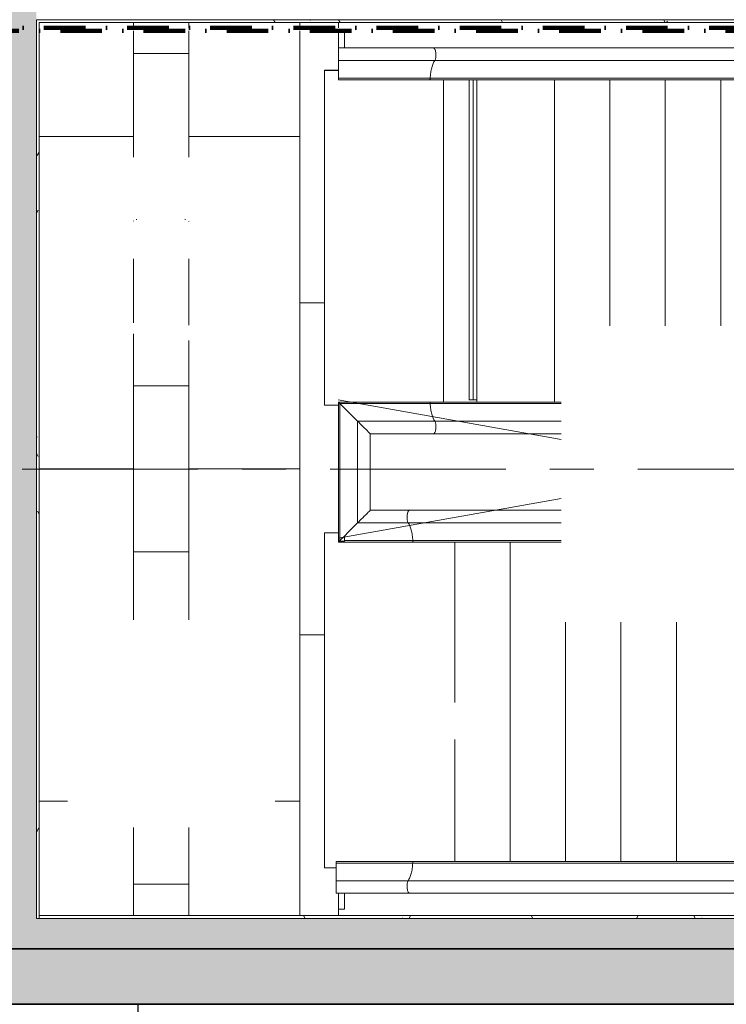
# Model space of a CAD drawing. Extents: x 3176 to 58266, y 1852 to 38199.
# Tile 96 of 256: x 37617 to 40167, y 17395 to 20951. Entities that reach past the tile are written whole.
import ezdxf

# ---------------------------------------------------------------- set-up
doc = ezdxf.new("R2010")
doc.units = 0
doc.header["$LTSCALE"] = 50
for name, pattern in [('HIDDEN2', [4.7625, 3.175, -1.5875]), ('Onderlegger 1e verdieping$0$brandscheiding 2', [6, 0, -1.5, 3, -1.5]), ('Onderlegger 1e verdieping$0$stramien', [22.225, 12.7, -3.175, 3.175, -3.175])]:
    doc.linetypes.add(name, pattern=pattern)
doc.layers.get('0').update_dxf_attribs({"linetype": 'CONTINUOUS'})
doc.layers.add('IWTEKST', color=2, linetype='CONTINUOUS')
for name, color, linetype, lineweight in [('Onderlegger 1e verdieping$0$A-DETL', 8, 'CONTINUOUS', 18), ('Onderlegger 1e verdieping$0$A-DETL-MBND', 8, 'CONTINUOUS', 18), ('Onderlegger 1e verdieping$0$A-EQPM', 8, 'CONTINUOUS', 18), ('Onderlegger 1e verdieping$0$A-GENM', 8, 'CONTINUOUS', 18), ('Onderlegger 1e verdieping$0$A-WALL', 8, 'CONTINUOUS', 25), ('Onderlegger 1e verdieping$0$A-WALL-PATT', 8, 'CONTINUOUS', 50), ('Onderlegger 1e verdieping$0$I-WALL', 8, 'CONTINUOUS', 25), ('Onderlegger 1e verdieping$0$S-GRID', 8, 'CONTINUOUS', 18)]:
    doc.layers.add(name, color=color, linetype=linetype, lineweight=lineweight)
pattern_1 = [(0, (0, 0), (406.4, 101.6), [33.528, -271.272, 33.528, -271.272, -1625.6]), (0, (0, 0), (406.4, 101.6), [-609.6, 33.528, -576.072, 33.528, -271.272, -711.2]), (0, (0, 0), (406.4, 101.6), [-1524, 33.528, -169.672, 33.528, -474.472]), (120, (152.4, 50.8), (-291.18818, 301.15272), [33.528, -271.272, 33.528, -271.272, -1625.6]), (120, (152.4, 50.8), (-291.18818, 301.15272), [-609.6, 33.528, -576.072, 33.528, -271.272, -711.2]), (120, (152.4, 50.8), (-291.18818, 301.15272), [-1524, 33.528, -169.672, 33.528, -474.472]), (240, (203.2, 254), (-115.21182, -402.75272), [33.528, -271.272, 33.528, -271.272, -1625.6]), (240, (203.2, 254), (-115.21182, -402.75272), [-609.6, 33.528, -576.072, 33.528, -271.272, -711.2]), (240, (203.2, 254), (-115.21182, -402.75272), [-1524, 33.528, -169.672, 33.528, -474.472])]

# ---------------------------------------------------------------- blocks, each defined once
blk = doc.blocks.new('Onderlegger 1e verdieping$0$34_leuning zijkant betontrap trappenhuis westgevel staandaard links - 24_betontrap trappenhuis 3500 hoog-2949909-Plotview 1e Verdieping - schaal 1 op 100')
at = {"layer": 'Onderlegger 1e verdieping$0$A-EQPM'}
for p, q in [((-601.3, 3), (-879.7, 3)), ((-879.7, 3), (-879.7, -2.8)), ((1398.7, 3), (-601.3, 3)), ((1927.6, 3), (1398.7, 3)), ((1924.7, 0), (1923.4, -1.3)), ((1927.6, -170), (1927.6, 3)), ((-603.9, -2.8), (-879.7, -2.8)), ((-879.7, -2.8), (-879.7, -66.7)), ((1396.1, -2.8), (-603.9, -2.8)), ((1921.8, -2.8), (1396.1, -2.8)), ((1923.3, -1.3), (1921.9, -2.8)), ((1921.9, -2.8), (1923.3, -1.3)), ((1921.9, -170), (1921.9, -2.8)), ((-879.7, -66.7), (-620.7, -66.7)), ((-879.7, -66.7), (-879.7, -111.9)), ((-620.7, -66.7), (1379.3, -66.7)), ((1379.3, -66.7), (1857.9, -66.7)), ((1854.3, -70.4), (1849.9, -74.7)), ((1849.9, -74.7), (1854.3, -70.4)), ((1857.9, -66.7), (1854.3, -70.3)), ((1858, -66.7), (1858, -170)), ((1824.2, -100.5), (1820, -104.6)), ((1829, -95.7), (1824.2, -100.4)), ((1834.2, -90.4), (1829, -95.6)), ((1839.6, -85), (1834.2, -90.4)), ((1844.9, -79.7), (1839.6, -85)), ((1839.6, -85), (1844.9, -79.7)), ((1849.9, -74.8), (1844.9, -79.7)), ((1844.9, -79.7), (1849.9, -74.8)), ((-879.7, -111.9), (-615.1, -111.9)), ((-872.4, -170), (-872.4, -111.8)), ((-850.4, -111.8), (-850.4, -170)), ((-615.1, -111.9), (1384.9, -111.9)), ((1384.9, -111.9), (1812.7, -111.9)), ((1812.8, -111.8), (1812.8, -170)), ((1813, -111.6), (1812.9, -111.7)), ((-872.4, -170), (-850.4, -170)), ((1858, -170), (1812.8, -170)), ((1921.9, -170), (1858, -170)), ((1927.6, -170), (1921.9, -170))]:
    blk.add_line(p, q, dxfattribs=at)
at = {"layer": 'Onderlegger 1e verdieping$0$A-EQPM', "flags": 128}
for points in [[(1923.4, -1.3), (1924.7, 0), (1925.8, 1.2)], [(1927.6, 3), (1927.6, 3), (1927.4, 2.7), (1926.8, 2.1), (1925.9, 1.2), (1924.7, 0.1)], [(1921.8, -2.8), (1906, -18.6), (1891.1, -33.5), (1877.8, -46.8), (1866.6, -58), (1858, -66.7)], [(1877.7, -46.9), (1891.1, -33.6), (1905.9, -18.7), (1921.8, -2.8)], [(1812.8, -111.8), (1813, -111.7), (1814.2, -110.4), (1816.6, -108), (1820, -104.7), (1824.2, -100.5), (1829, -95.7), (1834.2, -90.4), (1839.6, -85)]]:
    blk.add_lwpolyline(points, dxfattribs=at)
at = {"layer": 'Onderlegger 1e verdieping$0$A-EQPM'}
for points in [[(-603.9, -2.8), (-603.9, -2.3), (-603.7, -1.2), (-603.4, 0.3), (-603, 1.5), (-602.4, 2.4), (-601.8, 2.9), (-601.4, 3), (-601.2, 3)], [(1396.1, -2.8), (1396.1, -2.3), (1396.3, -1.2), (1396.6, 0.3), (1397, 1.5), (1397.6, 2.4), (1398.2, 2.9), (1398.6, 3), (1398.8, 3)], [(-620.7, -66.7), (-618.4, -63.7), (-614.2, -56.2), (-609, -41), (-605.4, -22.8), (-604.2, -9.5), (-603.9, -2.8)], [(1379.3, -66.7), (1381.6, -63.7), (1385.9, -56.2), (1391, -41), (1394.6, -22.8), (1395.8, -9.5), (1396.1, -2.8)]]:
    blk.add_open_spline(points, degree=3, dxfattribs=at)
for points in [[(-615.1, -111.9), (-615.3, -111.9), (-616.2, -111.8), (-617.8, -111.1), (-620, -108.6), (-621.8, -104.8), (-623.7, -98.3), (-624.9, -88.2), (-624.1, -77.8), (-622.4, -70.8), (-621.3, -67.9), (-620.7, -66.7)], [(1384.9, -111.9), (1384.7, -111.9), (1383.8, -111.8), (1382.2, -111.1), (1380, -108.6), (1378.2, -104.8), (1376.3, -98.3), (1375.1, -88.2), (1375.9, -77.8), (1377.5, -70.8), (1378.7, -67.9), (1379.3, -66.7)]]:
    blk.add_open_spline(points, degree=3, knots=[0.2745849, 0.2745849, 0.2745849, 0.2745849, 0.2857143, 0.3571429, 0.4285714, 0.5, 0.5714286, 0.7142857, 0.8571429, 0.9285714, 1, 1, 1, 1], dxfattribs=at)
blk = doc.blocks.new('Onderlegger 1e verdieping$0$34_leuning betontrap trappenhuis westgevel standaard rechts - 24_betontrap trappenhuis 3500 hoog-V30-Plotview 1e Verdieping - schaal 1 op 100')
at = {"layer": 'Onderlegger 1e verdieping$0$A-EQPM'}
for p, q in [((1927.7, -3), (1927.7, 503)), ((1921.9, 2.8), (1921.9, 497.2)), ((1858, 433.3), (1858, 66.7)), ((1824.2, 399.5), (1820, 395.3)), ((1829, 404.3), (1824.2, 399.5)), ((1834.3, 409.6), (1829, 404.3)), ((1839.7, 415), (1834.3, 409.6)), ((-757.6, 388.2), (-757.5, 388.1)), ((-757.5, 111.9), (-757.5, 388.1)), ((1812.8, 388.1), (1812.8, 111.9)), ((1813, 388.3), (1812.9, 388.2)), ((-757.7, 111.7), (-757.6, 111.8)), ((-757.6, 111.8), (-757.7, 111.7)), ((-615.1, 111.9), (-757.5, 111.9)), ((-68, 111.9), (-615.1, 111.9)), ((1384.9, 111.9), (1032, 111.9)), ((1812.8, 111.9), (1384.9, 111.9)), ((1812.9, 111.8), (1813, 111.7)), ((1813, 111.7), (1812.9, 111.8)), ((1820, 104.7), (1824.2, 100.5)), ((1824.2, 100.5), (1829, 95.7)), ((1829, 95.7), (1824.2, 100.5)), ((1829, 95.7), (1834.2, 90.5)), ((1834.3, 90.4), (1829, 95.7)), ((1834.3, 90.4), (1839.7, 85)), ((1839.7, 85), (1834.3, 90.4)), ((1845, 79.7), (1839.7, 85)), ((1849.9, 74.8), (1845, 79.7)), ((1854.3, 70.4), (1849.9, 74.8)), ((-620.7, 66.7), (-802.7, 66.7)), ((-68, 66.7), (-620.7, 66.7)), ((1379.3, 66.7), (1032, 66.7)), ((1857.9, 66.7), (1379.3, 66.7)), ((1858, 66.7), (1854.3, 70.3)), ((-850.4, 2.8), (-603.9, 2.8)), ((-603.9, 2.8), (-68, 2.8)), ((1032, 2.8), (1396.1, 2.8)), ((1396.1, 2.8), (1921.8, 2.8)), ((1923.4, 1.3), (1921.9, 2.8)), ((-872.3, -3), (-601.3, -3)), ((-601.3, -3), (-68, -3)), ((1032, -3), (1398.7, -3)), ((1398.7, -3), (1927.7, -3))]:
    blk.add_line(p, q, dxfattribs=at)
at = {"layer": 'Onderlegger 1e verdieping$0$A-EQPM', "flags": 128}
for points in [[(1927.7, 503), (1927.7, 503), (1927.4, 502.7), (1926.8, 502.1), (1925.9, 501.2), (1924.7, 500), (1923.4, 498.7), (1921.9, 497.2)], [(1921.9, 497.2), (1906, 481.3), (1891.1, 466.4), (1877.8, 453.1), (1866.6, 441.9), (1858, 433.3)], [(1858, 433.3), (1854.3, 429.6), (1849.9, 425.2), (1845, 420.3), (1839.7, 415)], [(1839.7, 85), (1845, 79.7), (1849.9, 74.8), (1854.3, 70.3), (1858, 66.7)], [(1858, 66.7), (1866.6, 58.1), (1877.8, 46.9), (1891.1, 33.6), (1906, 18.7), (1921.9, 2.8)], [(1921.8, 2.9), (1906, 18.7), (1891.1, 33.6), (1877.8, 46.9), (1866.6, 58.1), (1858, 66.7)], [(1921.9, 2.8), (1923.4, 1.3), (1924.7, 0), (1925.9, -1.2), (1926.8, -2.1), (1927.4, -2.7), (1927.7, -3), (1927.7, -3)], [(1927.4, -2.7), (1926.8, -2.1), (1925.9, -1.2), (1924.7, 0), (1923.4, 1.3)]]:
    blk.add_lwpolyline(points, dxfattribs=at)
at = {"layer": 'Onderlegger 1e verdieping$0$A-EQPM'}
for points in [[(-620.7, 66.7), (-621.3, 67.9), (-622.4, 70.8), (-624.1, 77.8), (-624.9, 88.2), (-623.7, 98.3), (-621.8, 104.8), (-620.1, 108.3), (-618.6, 110.2), (-617.5, 111.1), (-616.7, 111.6), (-615.9, 111.8), (-615.4, 111.9), (-615.1, 111.9)], [(1379.3, 66.7), (1378.7, 67.9), (1377.5, 70.8), (1375.9, 77.8), (1375.1, 88.2), (1376.3, 98.3), (1378.2, 104.8), (1379.9, 108.3), (1381.4, 110.2), (1382.5, 111.1), (1383.3, 111.6), (1384.1, 111.8), (1384.6, 111.9), (1384.9, 111.9)]]:
    blk.add_open_spline(points, degree=3, knots=[0, 0, 0, 0, 0.0714286, 0.1428571, 0.2857143, 0.4285714, 0.5, 0.5714286, 0.625, 0.6517857, 0.6785714, 0.7053571, 0.7254151, 0.7254151, 0.7254151, 0.7254151], dxfattribs=at)
for points in [[(-603.9, 2.8), (-604.2, 9.5), (-605.4, 22.8), (-609, 41), (-614.2, 56.2), (-618.4, 63.7), (-620.7, 66.7)], [(1396.1, 2.8), (1395.8, 9.5), (1394.6, 22.8), (1391, 41), (1385.9, 56.2), (1381.6, 63.7), (1379.3, 66.7)], [(-601.2, -3), (-601.4, -3), (-601.8, -2.9), (-602.4, -2.4), (-603, -1.5), (-603.4, -0.3), (-603.7, 1.2), (-603.9, 2.3), (-603.9, 2.8)], [(1398.8, -3), (1398.6, -3), (1398.2, -2.9), (1397.6, -2.4), (1397, -1.5), (1396.6, -0.3), (1396.3, 1.2), (1396.1, 2.3), (1396.1, 2.8)]]:
    blk.add_open_spline(points, degree=3, dxfattribs=at)
blk = doc.blocks.new('Onderlegger 1e verdieping$0$34_leuning betontrap trappenhuis westgevel standaard links - 24_betontrap trappenhuis 3500 hoog-V31-Plotview 1e Verdieping - schaal 1 op 100')
at = {"layer": 'Onderlegger 1e verdieping$0$A-EQPM'}
for p, q in [((-1072.3, 503), (-1072.3, -3)), ((-1066.6, 497.3), (-1068, 498.7)), ((1705.6, 480.9), (1705.6, 500)), ((1724.7, 500), (1705.6, 500)), ((1727.7, -3), (1727.7, 503)), ((-1066.6, 497.2), (-1066.6, 2.8)), ((1721.9, 2.8), (1721.9, 497.2)), ((1658, 433.3), (1658, 66.7)), ((-989.6, 420.3), (-994.6, 425.2)), ((-984.3, 415), (-989.6, 420.3)), ((-978.9, 409.6), (-984.3, 415)), ((-973.8, 404.4), (-978.9, 409.6)), ((-968.9, 399.5), (-973.7, 404.3)), ((-964.8, 395.4), (-968.9, 399.5)), ((-961.4, 392), (-964.7, 395.3)), ((-959, 389.6), (-961.3, 392)), ((-957.5, 111.9), (-957.5, 388.1)), ((1612.8, 388.1), (1612.8, 111.9)), ((-964.7, 104.7), (-961.4, 108)), ((-961.4, 108), (-964.7, 104.7)), ((-961.3, 108), (-959, 110.4)), ((-959, 110.4), (-961.3, 108)), ((-615.1, 111.9), (-957.5, 111.9)), ((-176.7, 111.9), (-615.1, 111.9)), ((1384.9, 111.9), (923.3, 111.9)), ((1612.8, 111.9), (1384.9, 111.9)), ((1614.3, 110.4), (1616.7, 108)), ((1616.7, 108), (1614.3, 110.4)), ((1616.7, 108), (1620, 104.7)), ((1620, 104.7), (1616.7, 108)), ((-994.6, 74.8), (-989.7, 79.7)), ((-989.6, 79.7), (-994.6, 74.8)), ((-989.6, 79.7), (-984.3, 85)), ((-984.4, 85), (-989.6, 79.7)), ((-984.3, 85), (-978.9, 90.4)), ((-978.9, 90.4), (-984.3, 85)), ((-978.9, 90.4), (-973.7, 95.7)), ((-973.7, 95.7), (-978.9, 90.4)), ((-973.7, 95.7), (-968.9, 100.5)), ((-968.9, 100.5), (-973.7, 95.7)), ((-968.9, 100.5), (-964.7, 104.7)), ((-964.8, 104.6), (-968.9, 100.5)), ((1620, 104.7), (1624.2, 100.5)), ((1624.2, 100.5), (1620, 104.7)), ((1624.2, 100.5), (1629, 95.7)), ((1629, 95.7), (1624.2, 100.5)), ((1629, 95.7), (1634.3, 90.4)), ((1634.3, 90.4), (1629, 95.7)), ((1634.3, 90.4), (1639.7, 85)), ((1639.7, 85), (1634.3, 90.4)), ((1645, 79.7), (1639.7, 85)), ((1649.9, 74.8), (1645, 79.7)), ((1654.3, 70.4), (1649.9, 74.8)), ((-620.7, 66.7), (-1002.7, 66.7)), ((-176.7, 66.7), (-620.7, 66.7)), ((1379.3, 66.7), (923.3, 66.7)), ((1658, 66.7), (1379.3, 66.7)), ((1658, 66.7), (1654.3, 70.3)), ((-1068, 1.3), (-1066.6, 2.7)), ((-1066.6, 2.7), (-1068, 1.3)), ((-1066.6, 2.8), (-603.9, 2.8)), ((-603.9, 2.8), (-176.7, 2.8)), ((923.3, 2.8), (1396.1, 2.8)), ((1396.1, 2.8), (1721.9, 2.8)), ((1723.4, 1.3), (1721.9, 2.8)), ((-1072.3, -3), (-601.3, -3)), ((-601.3, -3), (-176.7, -3)), ((923.3, -3), (1398.7, -3)), ((1398.7, -3), (1727.7, -3))]:
    blk.add_line(p, q, dxfattribs=at)
at = {"layer": 'Onderlegger 1e verdieping$0$A-EQPM', "flags": 128}
for points in [[(1727.7, 503), (1727.7, 503), (1727.4, 502.7), (1726.8, 502.1), (1725.9, 501.2), (1724.7, 500), (1723.4, 498.7), (1721.9, 497.2)], [(-1035.8, 466.4), (-1050.7, 481.3), (-1066.6, 497.2)], [(1721.9, 497.2), (1706, 481.3), (1691.1, 466.4), (1677.8, 453.1), (1666.6, 441.9), (1658, 433.3)], [(1658, 433.3), (1654.3, 429.6), (1649.9, 425.2), (1645, 420.3), (1639.7, 415), (1634.3, 409.6), (1629, 404.3), (1624.2, 399.5), (1620, 395.3), (1616.7, 392), (1614.3, 389.6), (1613, 388.3), (1612.9, 388.2)], [(-957.6, 388.2), (-957.7, 388.3), (-959, 389.6)], [(-959, 110.4), (-957.7, 111.7), (-957.6, 111.8)], [(-957.6, 111.8), (-957.7, 111.7), (-959, 110.4)], [(1612.9, 111.8), (1613, 111.7), (1614.3, 110.4)], [(1614.3, 110.4), (1613, 111.7), (1612.9, 111.8)], [(1639.7, 85), (1645, 79.7), (1649.9, 74.8), (1654.3, 70.3), (1658, 66.7)], [(1658, 66.7), (1666.6, 58.1), (1677.8, 46.9), (1691.1, 33.6), (1706, 18.7), (1721.9, 2.8)], [(1721.9, 2.8), (1706, 18.7), (1691.1, 33.6), (1677.8, 46.9), (1666.6, 58.1), (1658, 66.7)], [(-1066.6, 2.8), (-1050.7, 18.7), (-1035.8, 33.6)], [(-1035.8, 33.6), (-1050.7, 18.7), (-1066.6, 2.8)], [(1721.9, 2.8), (1723.4, 1.3), (1724.7, 0), (1725.9, -1.2), (1726.8, -2.1), (1727.4, -2.7), (1727.7, -3), (1727.7, -3)], [(1727.4, -2.7), (1726.8, -2.1), (1725.9, -1.2), (1724.7, 0), (1723.4, 1.3)]]:
    blk.add_lwpolyline(points, dxfattribs=at)
at = {"layer": 'Onderlegger 1e verdieping$0$A-EQPM'}
for points in [[(-620.7, 66.7), (-621.3, 67.9), (-622.4, 70.8), (-624.1, 77.8), (-624.9, 88.2), (-623.7, 98.3), (-621.8, 104.8), (-620.1, 108.3), (-618.6, 110.2), (-617.5, 111.1), (-616.7, 111.6), (-615.9, 111.8), (-615.4, 111.9), (-615.1, 111.9)], [(1379.3, 66.7), (1378.7, 67.9), (1377.5, 70.8), (1375.9, 77.8), (1375.1, 88.2), (1376.3, 98.3), (1378.2, 104.8), (1379.9, 108.3), (1381.4, 110.2), (1382.5, 111.1), (1383.3, 111.6), (1384.1, 111.8), (1384.6, 111.9), (1384.9, 111.9)]]:
    blk.add_open_spline(points, degree=3, knots=[0, 0, 0, 0, 0.0714286, 0.1428571, 0.2857143, 0.4285714, 0.5, 0.5714286, 0.625, 0.6517857, 0.6785714, 0.7053571, 0.7254151, 0.7254151, 0.7254151, 0.7254151], dxfattribs=at)
for points in [[(-603.9, 2.8), (-604.2, 9.5), (-605.4, 22.8), (-609, 41), (-614.2, 56.2), (-618.4, 63.7), (-620.7, 66.7)], [(1396.1, 2.8), (1395.8, 9.5), (1394.6, 22.8), (1391, 41), (1385.9, 56.2), (1381.6, 63.7), (1379.3, 66.7)], [(-601.2, -3), (-601.4, -3), (-601.8, -2.9), (-602.4, -2.4), (-603, -1.5), (-603.4, -0.3), (-603.7, 1.2), (-603.9, 2.3), (-603.9, 2.8)], [(1398.8, -3), (1398.6, -3), (1398.2, -2.9), (1397.6, -2.4), (1397, -1.5), (1396.6, -0.3), (1396.3, 1.2), (1396.1, 2.3), (1396.1, 2.8)]]:
    blk.add_open_spline(points, degree=3, dxfattribs=at)
blk = doc.blocks.new('Onderlegger 1e verdieping$0$34_leuning zijkant betontrap trappenhuis westgevel standaard rechts - 24_betontrap trappenhuis 3500 hoog-2963141-Plotview 1e Verdieping - schaal 1 op 100')
at = {"layer": 'Onderlegger 1e verdieping$0$A-EQPM'}
for p, q in [((-601.3, 3), (-1072.5, 3)), ((-1072.4, 2.8), (-1072.4, -170)), ((1398.7, 3), (-601.3, 3)), ((1727.7, 3), (1398.7, 3)), ((1727.7, -2.8), (1727.7, 3)), ((-1069.4, -0.1), (-1068.2, -1.3)), ((-1068.1, -1.4), (-1066.7, -2.8)), ((-1066.7, -2.8), (-1068.1, -1.5)), ((-603.9, -2.8), (-1066.7, -2.8)), ((-1050.7, -18.8), (-1066.6, -2.9)), ((-1066.6, -2.9), (-1066.6, -170)), ((1396.1, -2.8), (-603.9, -2.8)), ((1727.7, -2.8), (1396.1, -2.8)), ((1727.7, -66.7), (1727.7, -2.8)), ((-1002.8, -66.7), (-620.7, -66.7)), ((-1002.7, -170), (-1002.7, -66.8)), ((-1002.7, -66.8), (-999.2, -70.4)), ((-999.1, -70.5), (-994.8, -74.8)), ((-620.7, -66.7), (1379.3, -66.7)), ((1379.3, -66.7), (1727.7, -66.7)), ((1727.7, -111.9), (1727.7, -66.7)), ((-994.6, -74.9), (-989.8, -79.7)), ((-984.5, -85), (-989.7, -79.9)), ((-989.7, -79.9), (-984.5, -85)), ((-984.4, -85.2), (-979.1, -90.4)), ((-979, -90.6), (-973.9, -95.7)), ((-957.6, -111.9), (-615.1, -111.9)), ((-957.5, -170), (-957.5, -112)), ((-615.1, -111.9), (1384.9, -111.9)), ((1384.9, -111.9), (1727.7, -111.9)), ((1705.6, -170), (1705.6, -111.9)), ((1727.6, -111.9), (1727.6, -170)), ((-1066.6, -170), (-1072.4, -170)), ((-1002.7, -170), (-1066.6, -170)), ((-957.5, -170), (-1002.7, -170)), ((1705.6, -170), (1727.6, -170))]:
    blk.add_line(p, q, dxfattribs=at)
at = {"layer": 'Onderlegger 1e verdieping$0$A-EQPM', "flags": 128}
for points in [[(-1072.5, 3), (-1072.5, 2.9), (-1072.2, 2.7), (-1071.6, 2.1), (-1070.7, 1.2), (-1069.5, 0)], [(-1066.6, -2.9), (-1050.8, -18.7), (-1035.9, -33.6), (-1022.6, -46.9), (-1011.4, -58.1), (-1002.8, -66.7)], [(-957.6, -111.9), (-957.7, -111.8), (-959, -110.5), (-961.4, -108.1), (-964.7, -104.8), (-968.9, -100.6), (-973.7, -95.8), (-979, -90.6), (-984.4, -85.2)]]:
    blk.add_lwpolyline(points, dxfattribs=at)
at = {"layer": 'Onderlegger 1e verdieping$0$A-EQPM'}
for points in [[(-603.9, -2.8), (-603.9, -2.3), (-603.7, -1.2), (-603.4, 0.3), (-603, 1.5), (-602.4, 2.4), (-601.8, 2.9), (-601.4, 3), (-601.2, 3)], [(1396.1, -2.8), (1396.1, -2.3), (1396.3, -1.2), (1396.6, 0.3), (1397, 1.5), (1397.6, 2.4), (1398.2, 2.9), (1398.6, 3), (1398.8, 3)], [(-620.7, -66.7), (-618.4, -63.7), (-614.2, -56.2), (-609, -41), (-605.4, -22.8), (-604.2, -9.5), (-603.9, -2.8)], [(1379.3, -66.7), (1381.6, -63.7), (1385.9, -56.2), (1391, -41), (1394.6, -22.8), (1395.8, -9.5), (1396.1, -2.8)]]:
    blk.add_open_spline(points, degree=3, dxfattribs=at)
for points in [[(-615.1, -111.9), (-615.3, -111.9), (-616.2, -111.8), (-617.8, -111.1), (-620, -108.6), (-621.8, -104.8), (-623.7, -98.3), (-624.9, -88.2), (-624.1, -77.8), (-622.4, -70.8), (-621.3, -67.9), (-620.7, -66.7)], [(1384.9, -111.9), (1384.7, -111.9), (1383.8, -111.8), (1382.2, -111.1), (1380, -108.6), (1378.2, -104.8), (1376.3, -98.3), (1375.1, -88.2), (1375.9, -77.8), (1377.5, -70.8), (1378.7, -67.9), (1379.3, -66.7)]]:
    blk.add_open_spline(points, degree=3, knots=[0.2745849, 0.2745849, 0.2745849, 0.2745849, 0.2857143, 0.3571429, 0.4285714, 0.5, 0.5714286, 0.7142857, 0.8571429, 0.9285714, 1, 1, 1, 1], dxfattribs=at)
blk = doc.blocks.new('Onderlegger 1e verdieping$0$41_betontrap natuursteen afwerking - 24_betontrap trappenhuis 3500 hoog-V37-Plotview 1e Verdieping - schaal 1 op 100')
at = {"layer": 'Onderlegger 1e verdieping$0$A-EQPM'}
blk.add_line((-307.6, 34.3), (-307.6, 923.1), dxfattribs=at)
blk = doc.blocks.new('Onderlegger 1e verdieping$0$41_betontrap natuursteen afwerking - 24_betontrap trappenhuis 3500 hoog-V38-Plotview 1e Verdieping - schaal 1 op 100')
at = {"layer": 'Onderlegger 1e verdieping$0$A-EQPM'}
blk.add_line((-307.6, 34), (-307.6, 923.1), dxfattribs=at)
blk = doc.blocks.new('Onderlegger 1e verdieping$0$41_betontrap natuursteen afwerking - 24_betontrap trappenhuis 3500 hoog-V39-Plotview 1e Verdieping - schaal 1 op 100')
at = {"layer": 'Onderlegger 1e verdieping$0$A-EQPM'}
blk.add_line((-307.6, 34.1), (-307.6, 923.1), dxfattribs=at)
blk = doc.blocks.new('Onderlegger 1e verdieping$0$41_betontrap natuursteen afwerking - 24_betontrap trappenhuis 3500 hoog-V40-Plotview 1e Verdieping - schaal 1 op 100')
at = {"layer": 'Onderlegger 1e verdieping$0$A-EQPM'}
for p, q in [((-307.6, 34.1), (-307.6, 1198.7)), ((-27.6, 1198.6), (-27.6, 34.2)), ((-27.6, 1190), (-14.3, 1190)), ((-27.6, 1190), (-27.6, 34.2)), ((-14.3, 1190), (0, 1190)), ((-14.3, 1190), (-14.3, 34.2)), ((0, 1190), (0, 34.2))]:
    blk.add_line(p, q, dxfattribs=at)
blk = doc.blocks.new('Onderlegger 1e verdieping$0$41_betontrap natuursteen afwerking - 24_betontrap trappenhuis 3500 hoog-V45-Plotview 1e Verdieping - schaal 1 op 100')
at = {"layer": 'Onderlegger 1e verdieping$0$A-DETL-MBND'}
blk.add_line((-307.6, 22.8), (-307.6, 887.4), dxfattribs=at)
blk = doc.blocks.new('Onderlegger 1e verdieping$0$41_betontrap natuursteen afwerking - 24_betontrap trappenhuis 3500 hoog-V46-Plotview 1e Verdieping - schaal 1 op 100')
at = {"layer": 'Onderlegger 1e verdieping$0$A-DETL-MBND'}
blk.add_line((-307.6, 22.8), (-307.6, 1176.3), dxfattribs=at)
blk = doc.blocks.new('Onderlegger 1e verdieping$0$41_betontrap natuursteen afwerking - 24_betontrap trappenhuis 3500 hoog-V47-Plotview 1e Verdieping - schaal 1 op 100')
at = {"layer": 'Onderlegger 1e verdieping$0$A-DETL-MBND'}
for p, q in [((-307.6, 597.3), (-307.6, 1176.3)), ((-307.6, 22.8), (-307.6, 462.7))]:
    blk.add_line(p, q, dxfattribs=at)
blk = doc.blocks.new('Onderlegger 1e verdieping$0$41_betontrap natuursteen afwerking tussenbordes naar beneden - 24_betontrap trappenhuis 3500 hoog-V48-Plotview 1e Verdieping - schaal 1 op 100')
at = {"layer": 'Onderlegger 1e verdieping$0$A-DETL-MBND'}
for p, q in [((-577.6, 1210), (-527.7, 1210)), ((-577.6, 1210), (-577.6, 0)), ((-535, 0), (-577.6, 0))]:
    blk.add_line(p, q, dxfattribs=at)
blk = doc.blocks.new('Onderlegger 1e verdieping$0$41_betontrap natuursteen afwerking bordes boven - 24_betontrap trappenhuis 3500 hoog-V49-Plotview 1e Verdieping - schaal 1 op 100')
at = {"layer": 'Onderlegger 1e verdieping$0$A-DETL-MBND'}
for p, q in [((350, 1210), (400, 1210)), ((400, 1210), (400, 0)), ((-30, 34.2), (-30, 1198.6)), ((400, 0), (350, 0))]:
    blk.add_line(p, q, dxfattribs=at)
blk = doc.blocks.new('Onderlegger 1e verdieping')
at = {"layer": 'Onderlegger 1e verdieping$0$A-DETL-MBND'}
h = blk.add_hatch(dxfattribs=at)
h.set_pattern_fill('FP_55', color=256, style=0, pattern_type=2)
h.set_pattern_definition([(270, (38226.6, 19328.2), (1400, 9e-14), []), (270, (38626.6, 19328.2), (1400, 9e-14), []), (270, (39026.6, 19328.2), (1400, 9e-14), []), (270, (39426.6, 19328.2), (1400, 9e-14), []), (0, (38226.6, 19328.2), (0, 1200), [400, -1000]), (0, (38626.6, 18728.2), (0, 1200), [400, -1000]), (0, (39026.6, 19328.2), (0, 1200), [400, -1000]), (0, (39426.6, 19028.2), (0, 600), [200, -1200])])
h.paths.add_polyline_path([(38669.6, 17715.2), (38766.5, 17715.2), (38766.5, 17796.3), (38759.2, 17797.3), (38759.2, 17888.2), (38716.6, 17888.2), (38716.6, 19098.2), (38766.6, 19098.2), (38766.6, 19558.8), (38716.6, 19558.8), (38716.6, 20768.2), (38766.5, 20768.2), (38766.5, 20911.2), (37686.6, 20911.2), (37686.6, 17715.2)], flags=0)
h.paths.add_polyline_path([(38263, 18033.9), (37788.7, 18033.9), (37788.7, 18783.9), (38538.7, 18783.9), (38538.7, 18033.9), (38394.5, 18033.9)], flags=0)
h.paths.add_polyline_path([(38373.2, 19780.1), (38348.7, 19780.1), (38348.7, 19804.7), (38373.2, 19804.7), (38373.2, 19799.3)], flags=0)
h.paths.add_polyline_path([(38248.6, 19780.1), (38232, 19780.1), (38164.5, 19955.1), (38189.5, 19955.1), (38244.3, 19799.3), (38256.1, 19834.9), (38300.8, 19955.1), (38324.4, 19955.1), (38256.1, 19780.1), (38253.5, 19780.1)], flags=0)
h.paths.add_polyline_path([(38142.5, 19780.1), (38117.9, 19780.1), (38117.9, 19804.7), (38142.5, 19804.7)], flags=0)
h.paths.add_polyline_path([(38075.7, 19780.1), (38051.9, 19780.1), (37960, 19917.5), (37960, 19780.1), (37937.8, 19780.1), (37937.8, 19955.1), (37961.6, 19955.1), (38053.4, 19817.7), (38053.4, 19955.1), (38075.7, 19955.1), (38075.7, 19804.7)], flags=0)
h.paths.add_polyline_path([(38125.9, 20271), (38123.3, 20271), (37745.3, 20088.5), (37745.3, 20456), (37747.9, 20454.7), (38503.9, 20454.7), (38506.5, 20454.7), (38506.5, 20088.5), (38127.2, 20271.6)], flags=0)
h.paths.add_polyline_path([(38163.9, 20087.2), (37745.3, 20087.2), (38125.9, 20271), (38506.5, 20087.2), (38232, 20087.2)], flags=0)
h.paths.add_polyline_path([(38766.5, 20921.2), (38766.5, 20941.2), (37686.6, 20941.2), (37686.6, 20921.2), (38760.8, 20921.2)], flags=0)
at = {"layer": 'Onderlegger 1e verdieping$0$A-WALL-PATT', "lineweight": 25}
for points in [[(37603.3, 17595.2), (37676.6, 17595.2), (37676.6, 21061.2), (37566.6, 21061.2), (37566.6, 17595.2)], [(42191.2, 17595.2), (42916.6, 17595.2), (42916.6, 17705.2), (42778.6, 17705.2), (42778.6, 17674.6), (42864.4, 17674.6), (42864.4, 17653.7), (42755.6, 17653.7), (42755.6, 17705.2), (42697.6, 17705.2), (42736.8, 17653.7), (42707.5, 17653.7), (42670.3, 17705.2), (42613.4, 17705.2), (42613.4, 17653.7), (42590.3, 17653.7), (42590.3, 17705.2), (42551.2, 17705.2), (42551.2, 17654.9), (42191.2, 17654.9), (42191.2, 17705.2), (37676.6, 17705.2), (37676.6, 17595.2), (41868.6, 17595.2)], [(43716.6, 17395.2), (43716.6, 17595.2), (32116.6, 17595.2), (32116.6, 17395.2), (43468.1, 17395.2)]]:
    blk.add_hatch(color=256, dxfattribs=at).paths.add_polyline_path(points, flags=0)
at = {"layer": 'Onderlegger 1e verdieping$0$A-WALL-PATT', "lineweight": 18}
h = blk.add_hatch(dxfattribs=at)
h.set_pattern_fill('FP_80', color=256, style=0, pattern_type=2)
h.set_pattern_definition(pattern_1)
h.paths.add_polyline_path([(41335.4, 20941.2), (41830.6, 20941.2), (41830.6, 20951.2), (37676.6, 20951.2), (37676.6, 20941.2), (41068.9, 20941.2)], flags=0)
h = blk.add_hatch(dxfattribs=at)
h.set_pattern_fill('FP_80', color=256, style=0, pattern_type=2)
h.set_pattern_definition(pattern_1)
h.paths.add_polyline_path([(37686.6, 17705.2), (37686.6, 20941.2), (37676.6, 20941.2), (37676.6, 17705.2)], flags=0)
h = blk.add_hatch(dxfattribs=at)
h.set_pattern_fill('FP_80', color=256, style=0, pattern_type=2)
h.set_pattern_definition(pattern_1)
h.paths.add_polyline_path([(41591.6, 17705.2), (41591.6, 17715.2), (37686.6, 17715.2), (37686.6, 17705.2), (41335.4, 17705.2)], flags=0)
at = {"layer": 'Onderlegger 1e verdieping$0$A-DETL', "lineweight": 13}
for p, q in [((38766.2, 19578.2), (39571, 19434.5)), ((39571, 19221.9), (38766.2, 19078.2))]:
    blk.add_line(p, q, dxfattribs=at)
at = {"layer": 'Onderlegger 1e verdieping$0$A-DETL-MBND'}
for p, q in [((38766.5, 20921.2), (38766.5, 20941.2)), ((38766.5, 20849.2), (38766.5, 20911.2)), ((38716.6, 19558.8), (38716.6, 20768.2)), ((38716.6, 20768.2), (38766.5, 20768.2)), ((38766.6, 19558.8), (38716.6, 19558.8)), ((38716.6, 17888.2), (38716.6, 19098.2)), ((38716.6, 19098.2), (38766.6, 19098.2)), ((38759.2, 17888.2), (38716.6, 17888.2)), ((38766.5, 17715.2), (38766.5, 17738.2))]:
    blk.add_line(p, q, dxfattribs=at)
at = {"layer": 'Onderlegger 1e verdieping$0$A-GENM', "linetype": 'Onderlegger 1e verdieping$0$brandscheiding 2', "lineweight": 100}
for p, q in [((41830.6, 20921.2), (32886.6, 20921.2)), ((32886.6, 20911.2), (41830.6, 20911.2))]:
    blk.add_line(p, q, dxfattribs=at)
at = {"layer": 'Onderlegger 1e verdieping$0$A-WALL', "lineweight": 35}
for p, q in [((43716.6, 17595.2), (37566.6, 17595.2)), ((32116.6, 17395.2), (43716.6, 17395.2))]:
    blk.add_line(p, q, dxfattribs=at)
at = {"layer": 'Onderlegger 1e verdieping$0$I-WALL', "lineweight": 18}
for p, q in [((41830.6, 20951.2), (37676.6, 20951.2)), ((37676.6, 17705.2), (37676.6, 20951.2)), ((37686.6, 20941.2), (41830.6, 20941.2)), ((37686.6, 17705.2), (37686.6, 20941.2)), ((41591.6, 17715.2), (37686.6, 17715.2)), ((42191.2, 17705.2), (37676.6, 17705.2)), ((37566.6, 17595.2), (42916.6, 17595.2))]:
    blk.add_line(p, q, dxfattribs=at)
at = {"layer": 'Onderlegger 1e verdieping$0$S-GRID', "linetype": 'Onderlegger 1e verdieping$0$stramien'}
blk.add_line((3176.5, 19328.2), (55473.5, 19328.2), dxfattribs=at)
at = {"layer": 'Onderlegger 1e verdieping$0$A-EQPM', "rotation": 180}
for name, p in [('Onderlegger 1e verdieping$0$34_leuning zijkant betontrap trappenhuis westgevel standaard rechts - 24_betontrap trappenhuis 3500 hoog-2963141-Plotview 1e Verdieping - schaal 1 op 100', (40494.2, 20737.4)), ('Onderlegger 1e verdieping$0$41_betontrap natuursteen afwerking bordes boven - 24_betontrap trappenhuis 3500 hoog-V49-Plotview 1e Verdieping - schaal 1 op 100', (39116.6, 20768.8)), ('Onderlegger 1e verdieping$0$41_betontrap natuursteen afwerking - 24_betontrap trappenhuis 3500 hoog-V40-Plotview 1e Verdieping - schaal 1 op 100', (39239, 20768.8)), ('Onderlegger 1e verdieping$0$41_betontrap natuursteen afwerking - 24_betontrap trappenhuis 3500 hoog-V39-Plotview 1e Verdieping - schaal 1 op 100', (39439, 20768.8)), ('Onderlegger 1e verdieping$0$41_betontrap natuursteen afwerking - 24_betontrap trappenhuis 3500 hoog-V38-Plotview 1e Verdieping - schaal 1 op 100', (39639, 20768.8)), ('Onderlegger 1e verdieping$0$41_betontrap natuursteen afwerking - 24_betontrap trappenhuis 3500 hoog-V37-Plotview 1e Verdieping - schaal 1 op 100', (39839, 20768.8)), ('Onderlegger 1e verdieping$0$34_leuning betontrap trappenhuis westgevel standaard links - 24_betontrap trappenhuis 3500 hoog-V31-Plotview 1e Verdieping - schaal 1 op 100', (40494.2, 19567.4))]:
    blk.add_blockref(name, p, dxfattribs=at)
at = {"layer": 'Onderlegger 1e verdieping$0$A-EQPM'}
for name, p in [('Onderlegger 1e verdieping$0$34_leuning betontrap trappenhuis westgevel standaard rechts - 24_betontrap trappenhuis 3500 hoog-V30-Plotview 1e Verdieping - schaal 1 op 100', (39639, 19067.4)), ('Onderlegger 1e verdieping$0$41_betontrap natuursteen afwerking tussenbordes naar beneden - 24_betontrap trappenhuis 3500 hoog-V48-Plotview 1e Verdieping - schaal 1 op 100', (39294.2, 17888.2)), ('Onderlegger 1e verdieping$0$41_betontrap natuursteen afwerking - 24_betontrap trappenhuis 3500 hoog-V47-Plotview 1e Verdieping - schaal 1 op 100', (39494.2, 17888.2)), ('Onderlegger 1e verdieping$0$41_betontrap natuursteen afwerking - 24_betontrap trappenhuis 3500 hoog-V46-Plotview 1e Verdieping - schaal 1 op 100', (39694.2, 17888.2)), ('Onderlegger 1e verdieping$0$41_betontrap natuursteen afwerking - 24_betontrap trappenhuis 3500 hoog-V45-Plotview 1e Verdieping - schaal 1 op 100', (39894.2, 17888.2)), ('Onderlegger 1e verdieping$0$41_betontrap natuursteen afwerking - 24_betontrap trappenhuis 3500 hoog-V45-Plotview 1e Verdieping - schaal 1 op 100', (40094.2, 17888.2)), ('Onderlegger 1e verdieping$0$41_betontrap natuursteen afwerking - 24_betontrap trappenhuis 3500 hoog-V45-Plotview 1e Verdieping - schaal 1 op 100', (40294.2, 17888.2)), ('Onderlegger 1e verdieping$0$34_leuning zijkant betontrap trappenhuis westgevel staandaard links - 24_betontrap trappenhuis 3500 hoog-2949909-Plotview 1e Verdieping - schaal 1 op 100', (39638.9, 17908.2))]:
    blk.add_blockref(name, p, dxfattribs=at)

msp = doc.modelspace()

# ---------------------------------------------------------------- linework, layer by layer
at = {"layer": 'IWTEKST', "linetype": 'HIDDEN2'}
msp.add_line((38044.6, 3218.2), (38044.6, 17395.2), dxfattribs=at)

# ---------------------------------------------------------------- block references
msp.add_blockref('Onderlegger 1e verdieping', (0, 0))

doc.saveas('drawing.dxf')
